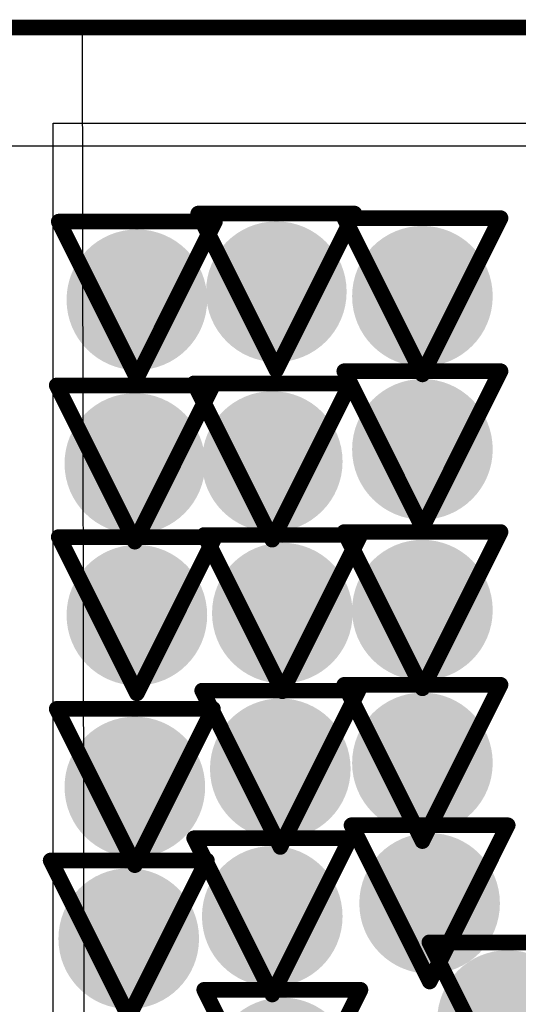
# Model space of a CAD drawing. Header units: inches. Extents: x -2.3 to 12.7, y -2.8 to 6.7.
# Tile 114 of 171: x 0.008 to 0.0718, y 1.5078 to 1.6337. Entities that reach past the tile are written whole.
import ezdxf

# ---------------------------------------------------------------- set-up
doc = ezdxf.new("R2010")
doc.units = ezdxf.units.IN
doc.header["$MEASUREMENT"] = 0
for name, color, linetype in [('Bottom Layer', 5, 'Continuous'), ('Bottom Solder', 6, 'Continuous'), ('Drill Drawing', 1, 'Continuous'), ('L2_GND1', 16, 'Continuous'), ('L3_PWR1', 130, 'Continuous'), ('M1 Board Outline', 6, 'Continuous'), ('Top Layer', 1, 'Continuous'), ('Via Holes', 16, 'Continuous')]:
    doc.layers.add(name, color=color, linetype=linetype)

msp = doc.modelspace()

# ---------------------------------------------------------------- hatches: boundary and pattern name
at = {"layer": 'Bottom Layer'}
h = msp.add_hatch(color=5, dxfattribs=at)
edge = h.paths.add_edge_path()
edge.add_arc((0.04081, 1.59894), 0.009, 0, 360)
h = msp.add_hatch(color=5, dxfattribs=at)
edge = h.paths.add_edge_path()
edge.add_arc((0.02296, 1.59791), 0.009, 0, 360)
h = msp.add_hatch(color=5, dxfattribs=at)
edge = h.paths.add_edge_path()
edge.add_arc((0.05951, 1.59836), 0.009, 0, 360)
h = msp.add_hatch(color=5, dxfattribs=at)
edge = h.paths.add_edge_path()
edge.add_arc((0.05951, 1.57877), 0.009, 0, 360)
h = msp.add_hatch(color=5, dxfattribs=at)
edge = h.paths.add_edge_path()
edge.add_arc((0.0227, 1.57695), 0.009, 0, 360)
h = msp.add_hatch(color=5, dxfattribs=at)
edge = h.paths.add_edge_path()
edge.add_arc((0.04029, 1.57721), 0.009, 0, 360)
h = msp.add_hatch(color=5, dxfattribs=at)
edge = h.paths.add_edge_path()
edge.add_arc((0.02296, 1.55755), 0.009, 0, 360)
h = msp.add_hatch(color=5, dxfattribs=at)
edge = h.paths.add_edge_path()
edge.add_arc((0.04158, 1.55781), 0.009, 0, 360)
h = msp.add_hatch(color=5, dxfattribs=at)
edge = h.paths.add_edge_path()
edge.add_arc((0.05951, 1.55819), 0.009, 0, 360)
h = msp.add_hatch(color=5, dxfattribs=at)
edge = h.paths.add_edge_path()
edge.add_arc((0.05951, 1.53864), 0.009, 0, 360)
h = msp.add_hatch(color=5, dxfattribs=at)
edge = h.paths.add_edge_path()
edge.add_arc((0.04132, 1.53789), 0.009, 0, 360)
h = msp.add_hatch(color=5, dxfattribs=at)
edge = h.paths.add_edge_path()
edge.add_arc((0.0227, 1.53556), 0.009, 0, 360)
h = msp.add_hatch(color=5, dxfattribs=at)
edge = h.paths.add_edge_path()
edge.add_arc((0.06043, 1.52067), 0.009, 0, 360)
h = msp.add_hatch(color=5, dxfattribs=at)
edge = h.paths.add_edge_path()
edge.add_arc((0.04029, 1.51901), 0.009, 0, 360)
h = msp.add_hatch(color=5, dxfattribs=at)
edge = h.paths.add_edge_path()
edge.add_arc((0.02192, 1.51616), 0.009, 0, 360)
h = msp.add_hatch(color=5, dxfattribs=at)
edge = h.paths.add_edge_path()
edge.add_arc((0.0704, 1.50568), 0.009, 0, 360)
h = msp.add_hatch(color=5, dxfattribs=at)
edge = h.paths.add_edge_path()
edge.add_arc((0.04158, 1.49961), 0.009, 0, 360)
at = {"layer": 'L2_GND1'}
h = msp.add_hatch(color=16, dxfattribs=at)
edge = h.paths.add_edge_path()
edge.add_arc((0.04081, 1.59894), 0.009, 0, 360)
h = msp.add_hatch(color=16, dxfattribs=at)
edge = h.paths.add_edge_path()
edge.add_arc((0.02296, 1.59791), 0.009, 0, 360)
h = msp.add_hatch(color=16, dxfattribs=at)
edge = h.paths.add_edge_path()
edge.add_arc((0.05951, 1.59836), 0.009, 0, 360)
h = msp.add_hatch(color=16, dxfattribs=at)
edge = h.paths.add_edge_path()
edge.add_arc((0.05951, 1.57877), 0.009, 0, 360)
h = msp.add_hatch(color=16, dxfattribs=at)
edge = h.paths.add_edge_path()
edge.add_arc((0.0227, 1.57695), 0.009, 0, 360)
h = msp.add_hatch(color=16, dxfattribs=at)
edge = h.paths.add_edge_path()
edge.add_arc((0.04029, 1.57721), 0.009, 0, 360)
h = msp.add_hatch(color=16, dxfattribs=at)
edge = h.paths.add_edge_path()
edge.add_arc((0.02296, 1.55755), 0.009, 0, 360)
h = msp.add_hatch(color=16, dxfattribs=at)
edge = h.paths.add_edge_path()
edge.add_arc((0.04158, 1.55781), 0.009, 0, 360)
h = msp.add_hatch(color=16, dxfattribs=at)
edge = h.paths.add_edge_path()
edge.add_arc((0.05951, 1.55819), 0.009, 0, 360)
h = msp.add_hatch(color=16, dxfattribs=at)
edge = h.paths.add_edge_path()
edge.add_arc((0.05951, 1.53864), 0.009, 0, 360)
h = msp.add_hatch(color=16, dxfattribs=at)
edge = h.paths.add_edge_path()
edge.add_arc((0.04132, 1.53789), 0.009, 0, 360)
h = msp.add_hatch(color=16, dxfattribs=at)
edge = h.paths.add_edge_path()
edge.add_arc((0.0227, 1.53556), 0.009, 0, 360)
h = msp.add_hatch(color=16, dxfattribs=at)
edge = h.paths.add_edge_path()
edge.add_arc((0.06043, 1.52067), 0.009, 0, 360)
h = msp.add_hatch(color=16, dxfattribs=at)
edge = h.paths.add_edge_path()
edge.add_arc((0.04029, 1.51901), 0.009, 0, 360)
h = msp.add_hatch(color=16, dxfattribs=at)
edge = h.paths.add_edge_path()
edge.add_arc((0.02192, 1.51616), 0.009, 0, 360)
h = msp.add_hatch(color=16, dxfattribs=at)
edge = h.paths.add_edge_path()
edge.add_arc((0.0704, 1.50568), 0.009, 0, 360)
h = msp.add_hatch(color=16, dxfattribs=at)
edge = h.paths.add_edge_path()
edge.add_arc((0.04158, 1.49961), 0.009, 0, 360)
at = {"layer": 'L3_PWR1'}
h = msp.add_hatch(color=130, dxfattribs=at)
edge = h.paths.add_edge_path()
edge.add_arc((0.04081, 1.59894), 0.009, 0, 360)
h = msp.add_hatch(color=130, dxfattribs=at)
edge = h.paths.add_edge_path()
edge.add_arc((0.02296, 1.59791), 0.009, 0, 360)
h = msp.add_hatch(color=130, dxfattribs=at)
edge = h.paths.add_edge_path()
edge.add_arc((0.05951, 1.59836), 0.009, 0, 360)
h = msp.add_hatch(color=130, dxfattribs=at)
edge = h.paths.add_edge_path()
edge.add_arc((0.05951, 1.57877), 0.009, 0, 360)
h = msp.add_hatch(color=130, dxfattribs=at)
edge = h.paths.add_edge_path()
edge.add_arc((0.0227, 1.57695), 0.009, 0, 360)
h = msp.add_hatch(color=130, dxfattribs=at)
edge = h.paths.add_edge_path()
edge.add_arc((0.04029, 1.57721), 0.009, 0, 360)
h = msp.add_hatch(color=130, dxfattribs=at)
edge = h.paths.add_edge_path()
edge.add_arc((0.02296, 1.55755), 0.009, 0, 360)
h = msp.add_hatch(color=130, dxfattribs=at)
edge = h.paths.add_edge_path()
edge.add_arc((0.04158, 1.55781), 0.009, 0, 360)
h = msp.add_hatch(color=130, dxfattribs=at)
edge = h.paths.add_edge_path()
edge.add_arc((0.05951, 1.55819), 0.009, 0, 360)
h = msp.add_hatch(color=130, dxfattribs=at)
edge = h.paths.add_edge_path()
edge.add_arc((0.05951, 1.53864), 0.009, 0, 360)
h = msp.add_hatch(color=130, dxfattribs=at)
edge = h.paths.add_edge_path()
edge.add_arc((0.04132, 1.53789), 0.009, 0, 360)
h = msp.add_hatch(color=130, dxfattribs=at)
edge = h.paths.add_edge_path()
edge.add_arc((0.0227, 1.53556), 0.009, 0, 360)
h = msp.add_hatch(color=130, dxfattribs=at)
edge = h.paths.add_edge_path()
edge.add_arc((0.06043, 1.52067), 0.009, 0, 360)
h = msp.add_hatch(color=130, dxfattribs=at)
edge = h.paths.add_edge_path()
edge.add_arc((0.04029, 1.51901), 0.009, 0, 360)
h = msp.add_hatch(color=130, dxfattribs=at)
edge = h.paths.add_edge_path()
edge.add_arc((0.02192, 1.51616), 0.009, 0, 360)
h = msp.add_hatch(color=130, dxfattribs=at)
edge = h.paths.add_edge_path()
edge.add_arc((0.0704, 1.50568), 0.009, 0, 360)
h = msp.add_hatch(color=130, dxfattribs=at)
edge = h.paths.add_edge_path()
edge.add_arc((0.04158, 1.49961), 0.009, 0, 360)
at = {"layer": 'Top Layer'}
h = msp.add_hatch(color=1, dxfattribs=at)
edge = h.paths.add_edge_path()
edge.add_arc((0.04081, 1.59894), 0.009, 0, 360)
h = msp.add_hatch(color=1, dxfattribs=at)
edge = h.paths.add_edge_path()
edge.add_arc((0.02296, 1.59791), 0.009, 0, 360)
h = msp.add_hatch(color=1, dxfattribs=at)
edge = h.paths.add_edge_path()
edge.add_arc((0.05951, 1.59836), 0.009, 0, 360)
h = msp.add_hatch(color=1, dxfattribs=at)
edge = h.paths.add_edge_path()
edge.add_arc((0.05951, 1.57877), 0.009, 0, 360)
h = msp.add_hatch(color=1, dxfattribs=at)
edge = h.paths.add_edge_path()
edge.add_arc((0.0227, 1.57695), 0.009, 0, 360)
h = msp.add_hatch(color=1, dxfattribs=at)
edge = h.paths.add_edge_path()
edge.add_arc((0.04029, 1.57721), 0.009, 0, 360)
h = msp.add_hatch(color=1, dxfattribs=at)
edge = h.paths.add_edge_path()
edge.add_arc((0.02296, 1.55755), 0.009, 0, 360)
h = msp.add_hatch(color=1, dxfattribs=at)
edge = h.paths.add_edge_path()
edge.add_arc((0.04158, 1.55781), 0.009, 0, 360)
h = msp.add_hatch(color=1, dxfattribs=at)
edge = h.paths.add_edge_path()
edge.add_arc((0.05951, 1.55819), 0.009, 0, 360)
h = msp.add_hatch(color=1, dxfattribs=at)
edge = h.paths.add_edge_path()
edge.add_arc((0.05951, 1.53864), 0.009, 0, 360)
h = msp.add_hatch(color=1, dxfattribs=at)
edge = h.paths.add_edge_path()
edge.add_arc((0.04132, 1.53789), 0.009, 0, 360)
h = msp.add_hatch(color=1, dxfattribs=at)
edge = h.paths.add_edge_path()
edge.add_arc((0.0227, 1.53556), 0.009, 0, 360)
h = msp.add_hatch(color=1, dxfattribs=at)
edge = h.paths.add_edge_path()
edge.add_arc((0.06043, 1.52067), 0.009, 0, 360)
h = msp.add_hatch(color=1, dxfattribs=at)
edge = h.paths.add_edge_path()
edge.add_arc((0.04029, 1.51901), 0.009, 0, 360)
h = msp.add_hatch(color=1, dxfattribs=at)
edge = h.paths.add_edge_path()
edge.add_arc((0.02192, 1.51616), 0.009, 0, 360)
h = msp.add_hatch(color=1, dxfattribs=at)
edge = h.paths.add_edge_path()
edge.add_arc((0.0704, 1.50568), 0.009, 0, 360)
h = msp.add_hatch(color=1, dxfattribs=at)
edge = h.paths.add_edge_path()
edge.add_arc((0.04158, 1.49961), 0.009, 0, 360)
at = {"layer": 'Via Holes'}
h = msp.add_hatch(color=7, dxfattribs=at)
edge = h.paths.add_edge_path()
edge.add_arc((0.04081, 1.59894), 0.004, 0, 360)
h = msp.add_hatch(color=7, dxfattribs=at)
edge = h.paths.add_edge_path()
edge.add_arc((0.02296, 1.59791), 0.004, 0, 360)
h = msp.add_hatch(color=7, dxfattribs=at)
edge = h.paths.add_edge_path()
edge.add_arc((0.05951, 1.59836), 0.004, 0, 360)
h = msp.add_hatch(color=7, dxfattribs=at)
edge = h.paths.add_edge_path()
edge.add_arc((0.05951, 1.57877), 0.004, 0, 360)
h = msp.add_hatch(color=7, dxfattribs=at)
edge = h.paths.add_edge_path()
edge.add_arc((0.0227, 1.57695), 0.004, 0, 360)
h = msp.add_hatch(color=7, dxfattribs=at)
edge = h.paths.add_edge_path()
edge.add_arc((0.04029, 1.57721), 0.004, 0, 360)
h = msp.add_hatch(color=7, dxfattribs=at)
edge = h.paths.add_edge_path()
edge.add_arc((0.02296, 1.55755), 0.004, 0, 360)
h = msp.add_hatch(color=7, dxfattribs=at)
edge = h.paths.add_edge_path()
edge.add_arc((0.04158, 1.55781), 0.004, 0, 360)
h = msp.add_hatch(color=7, dxfattribs=at)
edge = h.paths.add_edge_path()
edge.add_arc((0.05951, 1.55819), 0.004, 0, 360)
h = msp.add_hatch(color=7, dxfattribs=at)
edge = h.paths.add_edge_path()
edge.add_arc((0.05951, 1.53864), 0.004, 0, 360)
h = msp.add_hatch(color=7, dxfattribs=at)
edge = h.paths.add_edge_path()
edge.add_arc((0.04132, 1.53789), 0.004, 0, 360)
h = msp.add_hatch(color=7, dxfattribs=at)
edge = h.paths.add_edge_path()
edge.add_arc((0.0227, 1.53556), 0.004, 0, 360)
h = msp.add_hatch(color=7, dxfattribs=at)
edge = h.paths.add_edge_path()
edge.add_arc((0.06043, 1.52067), 0.004, 0, 360)
h = msp.add_hatch(color=7, dxfattribs=at)
edge = h.paths.add_edge_path()
edge.add_arc((0.04029, 1.51901), 0.004, 0, 360)
h = msp.add_hatch(color=7, dxfattribs=at)
edge = h.paths.add_edge_path()
edge.add_arc((0.02192, 1.51616), 0.004, 0, 360)
h = msp.add_hatch(color=7, dxfattribs=at)
edge = h.paths.add_edge_path()
edge.add_arc((0.0704, 1.50568), 0.004, 0, 360)

# ---------------------------------------------------------------- linework, layer by layer
at = {"layer": 'Bottom Layer'}
for p, q in [((0.01224, 1.08293), (0.01224, 1.62051)), ((0.01224, 1.62051), (0.84599, 1.62051))]:
    msp.add_line(p, q, dxfattribs=at)
at = {"layer": 'Bottom Solder'}
for p, q in [((0.0158, 1.63272), (0.01597, 1.6329)), ((0.01597, 1.6329), (0.01685, 1.07715)), ((-0.00323, 1.63272), (0.0158, 1.63272)), ((0.01224, 1.08191), (0.01224, 1.62051)), ((0.01224, 1.62051), (0.84599, 1.62051)), ((-0.00422, 1.61762), (0.86517, 1.61762))]:
    msp.add_line(p, q, dxfattribs=at)
at = {"layer": 'Drill Drawing'}
for points in [[(0.03081, 1.60894, 0.002, 0.002, 0), (0.05081, 1.60894, 0.002, 0.002, 0)], [(0.03081, 1.60894, 0.002, 0.002, 0), (0.04081, 1.58894, 0.002, 0.002, 0)], [(0.04081, 1.58894, 0.002, 0.002, 0), (0.05081, 1.60894, 0.002, 0.002, 0)], [(0.04951, 1.60836, 0.002, 0.002, 0), (0.06951, 1.60836, 0.002, 0.002, 0)], [(0.04951, 1.60836, 0.002, 0.002, 0), (0.05951, 1.58836, 0.002, 0.002, 0)], [(0.05951, 1.58836, 0.002, 0.002, 0), (0.06951, 1.60836, 0.002, 0.002, 0)], [(0.01296, 1.60791, 0.002, 0.002, 0), (0.03296, 1.60791, 0.002, 0.002, 0)], [(0.01296, 1.60791, 0.002, 0.002, 0), (0.02296, 1.58791, 0.002, 0.002, 0)], [(0.02296, 1.58791, 0.002, 0.002, 0), (0.03296, 1.60791, 0.002, 0.002, 0)], [(0.04951, 1.58877, 0.002, 0.002, 0), (0.06951, 1.58877, 0.002, 0.002, 0)], [(0.04951, 1.58877, 0.002, 0.002, 0), (0.05951, 1.56877, 0.002, 0.002, 0)], [(0.05951, 1.56877, 0.002, 0.002, 0), (0.06951, 1.58877, 0.002, 0.002, 0)], [(0.0127, 1.58695, 0.002, 0.002, 0), (0.0327, 1.58695, 0.002, 0.002, 0)], [(0.0127, 1.58695, 0.002, 0.002, 0), (0.0227, 1.56695, 0.002, 0.002, 0)], [(0.0227, 1.56695, 0.002, 0.002, 0), (0.0327, 1.58695, 0.002, 0.002, 0)], [(0.03029, 1.58721, 0.002, 0.002, 0), (0.05029, 1.58721, 0.002, 0.002, 0)], [(0.03029, 1.58721, 0.002, 0.002, 0), (0.04029, 1.56721, 0.002, 0.002, 0)], [(0.04029, 1.56721, 0.002, 0.002, 0), (0.05029, 1.58721, 0.002, 0.002, 0)], [(0.03158, 1.56781, 0.002, 0.002, 0), (0.05158, 1.56781, 0.002, 0.002, 0)], [(0.03158, 1.56781, 0.002, 0.002, 0), (0.04158, 1.54781, 0.002, 0.002, 0)], [(0.04158, 1.54781, 0.002, 0.002, 0), (0.05158, 1.56781, 0.002, 0.002, 0)], [(0.04951, 1.56819, 0.002, 0.002, 0), (0.06951, 1.56819, 0.002, 0.002, 0)], [(0.04951, 1.56819, 0.002, 0.002, 0), (0.05951, 1.54819, 0.002, 0.002, 0)], [(0.05951, 1.54819, 0.002, 0.002, 0), (0.06951, 1.56819, 0.002, 0.002, 0)], [(0.01296, 1.56755, 0.002, 0.002, 0), (0.03296, 1.56755, 0.002, 0.002, 0)], [(0.01296, 1.56755, 0.002, 0.002, 0), (0.02296, 1.54755, 0.002, 0.002, 0)], [(0.02296, 1.54755, 0.002, 0.002, 0), (0.03296, 1.56755, 0.002, 0.002, 0)], [(0.03132, 1.54789, 0.002, 0.002, 0), (0.05132, 1.54789, 0.002, 0.002, 0)], [(0.03132, 1.54789, 0.002, 0.002, 0), (0.04132, 1.52789, 0.002, 0.002, 0)], [(0.04132, 1.52789, 0.002, 0.002, 0), (0.05132, 1.54789, 0.002, 0.002, 0)], [(0.04951, 1.54864, 0.002, 0.002, 0), (0.06951, 1.54864, 0.002, 0.002, 0)], [(0.04951, 1.54864, 0.002, 0.002, 0), (0.05951, 1.52864, 0.002, 0.002, 0)], [(0.05951, 1.52864, 0.002, 0.002, 0), (0.06951, 1.54864, 0.002, 0.002, 0)], [(0.0127, 1.54556, 0.002, 0.002, 0), (0.0327, 1.54556, 0.002, 0.002, 0)], [(0.0127, 1.54556, 0.002, 0.002, 0), (0.0227, 1.52556, 0.002, 0.002, 0)], [(0.0227, 1.52556, 0.002, 0.002, 0), (0.0327, 1.54556, 0.002, 0.002, 0)], [(0.05043, 1.53067, 0.002, 0.002, 0), (0.07043, 1.53067, 0.002, 0.002, 0)], [(0.05043, 1.53067, 0.002, 0.002, 0), (0.06043, 1.51067, 0.002, 0.002, 0)], [(0.06043, 1.51067, 0.002, 0.002, 0), (0.07043, 1.53067, 0.002, 0.002, 0)], [(0.03029, 1.52901, 0.002, 0.002, 0), (0.05029, 1.52901, 0.002, 0.002, 0)], [(0.03029, 1.52901, 0.002, 0.002, 0), (0.04029, 1.50901, 0.002, 0.002, 0)], [(0.04029, 1.50901, 0.002, 0.002, 0), (0.05029, 1.52901, 0.002, 0.002, 0)], [(0.01192, 1.52616, 0.002, 0.002, 0), (0.03192, 1.52616, 0.002, 0.002, 0)], [(0.01192, 1.52616, 0.002, 0.002, 0), (0.02192, 1.50616, 0.002, 0.002, 0)], [(0.02192, 1.50616, 0.002, 0.002, 0), (0.03192, 1.52616, 0.002, 0.002, 0)], [(0.0604, 1.51568, 0.002, 0.002, 0), (0.0804, 1.51568, 0.002, 0.002, 0)], [(0.0604, 1.51568, 0.002, 0.002, 0), (0.0704, 1.49568, 0.002, 0.002, 0)], [(0.03158, 1.50961, 0.002, 0.002, 0), (0.05158, 1.50961, 0.002, 0.002, 0)], [(0.03158, 1.50961, 0.002, 0.002, 0), (0.04158, 1.48961, 0.002, 0.002, 0)], [(0.04158, 1.48961, 0.002, 0.002, 0), (0.05158, 1.50961, 0.002, 0.002, 0)]]:
    msp.add_lwpolyline(points, format="xyseb", dxfattribs=at)
for points in [[(0.03031, 1.60894, 0.001, 0.001, 1), (0.03131, 1.60894, 0.001, 0.001, 1)], [(0.03031, 1.60894, 0.001, 0.001, 1), (0.03131, 1.60894, 0.001, 0.001, 1)], [(0.04901, 1.60836, 0.001, 0.001, 1), (0.05001, 1.60836, 0.001, 0.001, 1)], [(0.04901, 1.60836, 0.001, 0.001, 1), (0.05001, 1.60836, 0.001, 0.001, 1)], [(0.05031, 1.60894, 0.001, 0.001, 1), (0.05131, 1.60894, 0.001, 0.001, 1)], [(0.05031, 1.60894, 0.001, 0.001, 1), (0.05131, 1.60894, 0.001, 0.001, 1)], [(0.06901, 1.60836, 0.001, 0.001, 1), (0.07001, 1.60836, 0.001, 0.001, 1)], [(0.06901, 1.60836, 0.001, 0.001, 1), (0.07001, 1.60836, 0.001, 0.001, 1)], [(0.01246, 1.60791, 0.001, 0.001, 1), (0.01346, 1.60791, 0.001, 0.001, 1)], [(0.01246, 1.60791, 0.001, 0.001, 1), (0.01346, 1.60791, 0.001, 0.001, 1)], [(0.03246, 1.60791, 0.001, 0.001, 1), (0.03346, 1.60791, 0.001, 0.001, 1)], [(0.03246, 1.60791, 0.001, 0.001, 1), (0.03346, 1.60791, 0.001, 0.001, 1)], [(0.02246, 1.58791, 0.001, 0.001, 1), (0.02346, 1.58791, 0.001, 0.001, 1)], [(0.02246, 1.58791, 0.001, 0.001, 1), (0.02346, 1.58791, 0.001, 0.001, 1)], [(0.04031, 1.58894, 0.001, 0.001, 1), (0.04131, 1.58894, 0.001, 0.001, 1)], [(0.04031, 1.58894, 0.001, 0.001, 1), (0.04131, 1.58894, 0.001, 0.001, 1)], [(0.04901, 1.58877, 0.001, 0.001, 1), (0.05001, 1.58877, 0.001, 0.001, 1)], [(0.04901, 1.58877, 0.001, 0.001, 1), (0.05001, 1.58877, 0.001, 0.001, 1)], [(0.05901, 1.58836, 0.001, 0.001, 1), (0.06001, 1.58836, 0.001, 0.001, 1)], [(0.05901, 1.58836, 0.001, 0.001, 1), (0.06001, 1.58836, 0.001, 0.001, 1)], [(0.06901, 1.58877, 0.001, 0.001, 1), (0.07001, 1.58877, 0.001, 0.001, 1)], [(0.06901, 1.58877, 0.001, 0.001, 1), (0.07001, 1.58877, 0.001, 0.001, 1)], [(0.0122, 1.58695, 0.001, 0.001, 1), (0.0132, 1.58695, 0.001, 0.001, 1)], [(0.0122, 1.58695, 0.001, 0.001, 1), (0.0132, 1.58695, 0.001, 0.001, 1)], [(0.02979, 1.58721, 0.001, 0.001, 1), (0.03079, 1.58721, 0.001, 0.001, 1)], [(0.02979, 1.58721, 0.001, 0.001, 1), (0.03079, 1.58721, 0.001, 0.001, 1)], [(0.0322, 1.58695, 0.001, 0.001, 1), (0.0332, 1.58695, 0.001, 0.001, 1)], [(0.0322, 1.58695, 0.001, 0.001, 1), (0.0332, 1.58695, 0.001, 0.001, 1)], [(0.04979, 1.58721, 0.001, 0.001, 1), (0.05079, 1.58721, 0.001, 0.001, 1)], [(0.04979, 1.58721, 0.001, 0.001, 1), (0.05079, 1.58721, 0.001, 0.001, 1)], [(0.03108, 1.56781, 0.001, 0.001, 1), (0.03208, 1.56781, 0.001, 0.001, 1)], [(0.03108, 1.56781, 0.001, 0.001, 1), (0.03208, 1.56781, 0.001, 0.001, 1)], [(0.04901, 1.56819, 0.001, 0.001, 1), (0.05001, 1.56819, 0.001, 0.001, 1)], [(0.04901, 1.56819, 0.001, 0.001, 1), (0.05001, 1.56819, 0.001, 0.001, 1)], [(0.05108, 1.56781, 0.001, 0.001, 1), (0.05208, 1.56781, 0.001, 0.001, 1)], [(0.05108, 1.56781, 0.001, 0.001, 1), (0.05208, 1.56781, 0.001, 0.001, 1)], [(0.05901, 1.56877, 0.001, 0.001, 1), (0.06001, 1.56877, 0.001, 0.001, 1)], [(0.05901, 1.56877, 0.001, 0.001, 1), (0.06001, 1.56877, 0.001, 0.001, 1)], [(0.06901, 1.56819, 0.001, 0.001, 1), (0.07001, 1.56819, 0.001, 0.001, 1)], [(0.06901, 1.56819, 0.001, 0.001, 1), (0.07001, 1.56819, 0.001, 0.001, 1)], [(0.01246, 1.56755, 0.001, 0.001, 1), (0.01346, 1.56755, 0.001, 0.001, 1)], [(0.01246, 1.56755, 0.001, 0.001, 1), (0.01346, 1.56755, 0.001, 0.001, 1)], [(0.0222, 1.56695, 0.001, 0.001, 1), (0.0232, 1.56695, 0.001, 0.001, 1)], [(0.0222, 1.56695, 0.001, 0.001, 1), (0.0232, 1.56695, 0.001, 0.001, 1)], [(0.03246, 1.56755, 0.001, 0.001, 1), (0.03346, 1.56755, 0.001, 0.001, 1)], [(0.03246, 1.56755, 0.001, 0.001, 1), (0.03346, 1.56755, 0.001, 0.001, 1)], [(0.03979, 1.56721, 0.001, 0.001, 1), (0.04079, 1.56721, 0.001, 0.001, 1)], [(0.03979, 1.56721, 0.001, 0.001, 1), (0.04079, 1.56721, 0.001, 0.001, 1)], [(0.02246, 1.54755, 0.001, 0.001, 1), (0.02346, 1.54755, 0.001, 0.001, 1)], [(0.02246, 1.54755, 0.001, 0.001, 1), (0.02346, 1.54755, 0.001, 0.001, 1)], [(0.03082, 1.54789, 0.001, 0.001, 1), (0.03182, 1.54789, 0.001, 0.001, 1)], [(0.03082, 1.54789, 0.001, 0.001, 1), (0.03182, 1.54789, 0.001, 0.001, 1)], [(0.04108, 1.54781, 0.001, 0.001, 1), (0.04208, 1.54781, 0.001, 0.001, 1)], [(0.04108, 1.54781, 0.001, 0.001, 1), (0.04208, 1.54781, 0.001, 0.001, 1)], [(0.04901, 1.54864, 0.001, 0.001, 1), (0.05001, 1.54864, 0.001, 0.001, 1)], [(0.04901, 1.54864, 0.001, 0.001, 1), (0.05001, 1.54864, 0.001, 0.001, 1)], [(0.05082, 1.54789, 0.001, 0.001, 1), (0.05182, 1.54789, 0.001, 0.001, 1)], [(0.05082, 1.54789, 0.001, 0.001, 1), (0.05182, 1.54789, 0.001, 0.001, 1)], [(0.05901, 1.54819, 0.001, 0.001, 1), (0.06001, 1.54819, 0.001, 0.001, 1)], [(0.05901, 1.54819, 0.001, 0.001, 1), (0.06001, 1.54819, 0.001, 0.001, 1)], [(0.06901, 1.54864, 0.001, 0.001, 1), (0.07001, 1.54864, 0.001, 0.001, 1)], [(0.06901, 1.54864, 0.001, 0.001, 1), (0.07001, 1.54864, 0.001, 0.001, 1)], [(0.0122, 1.54556, 0.001, 0.001, 1), (0.0132, 1.54556, 0.001, 0.001, 1)], [(0.0122, 1.54556, 0.001, 0.001, 1), (0.0132, 1.54556, 0.001, 0.001, 1)], [(0.0322, 1.54556, 0.001, 0.001, 1), (0.0332, 1.54556, 0.001, 0.001, 1)], [(0.0322, 1.54556, 0.001, 0.001, 1), (0.0332, 1.54556, 0.001, 0.001, 1)], [(0.04993, 1.53067, 0.001, 0.001, 1), (0.05093, 1.53067, 0.001, 0.001, 1)], [(0.04993, 1.53067, 0.001, 0.001, 1), (0.05093, 1.53067, 0.001, 0.001, 1)], [(0.06993, 1.53067, 0.001, 0.001, 1), (0.07093, 1.53067, 0.001, 0.001, 1)], [(0.06993, 1.53067, 0.001, 0.001, 1), (0.07093, 1.53067, 0.001, 0.001, 1)], [(0.02979, 1.52901, 0.001, 0.001, 1), (0.03079, 1.52901, 0.001, 0.001, 1)], [(0.02979, 1.52901, 0.001, 0.001, 1), (0.03079, 1.52901, 0.001, 0.001, 1)], [(0.04979, 1.52901, 0.001, 0.001, 1), (0.05079, 1.52901, 0.001, 0.001, 1)], [(0.04979, 1.52901, 0.001, 0.001, 1), (0.05079, 1.52901, 0.001, 0.001, 1)], [(0.05901, 1.52864, 0.001, 0.001, 1), (0.06001, 1.52864, 0.001, 0.001, 1)], [(0.05901, 1.52864, 0.001, 0.001, 1), (0.06001, 1.52864, 0.001, 0.001, 1)], [(0.04082, 1.52789, 0.001, 0.001, 1), (0.04182, 1.52789, 0.001, 0.001, 1)], [(0.04082, 1.52789, 0.001, 0.001, 1), (0.04182, 1.52789, 0.001, 0.001, 1)], [(0.01142, 1.52616, 0.001, 0.001, 1), (0.01242, 1.52616, 0.001, 0.001, 1)], [(0.01142, 1.52616, 0.001, 0.001, 1), (0.01242, 1.52616, 0.001, 0.001, 1)], [(0.03142, 1.52616, 0.001, 0.001, 1), (0.03242, 1.52616, 0.001, 0.001, 1)], [(0.03142, 1.52616, 0.001, 0.001, 1), (0.03242, 1.52616, 0.001, 0.001, 1)], [(0.0222, 1.52556, 0.001, 0.001, 1), (0.0232, 1.52556, 0.001, 0.001, 1)], [(0.0222, 1.52556, 0.001, 0.001, 1), (0.0232, 1.52556, 0.001, 0.001, 1)], [(0.0599, 1.51568, 0.001, 0.001, 1), (0.0609, 1.51568, 0.001, 0.001, 1)], [(0.0599, 1.51568, 0.001, 0.001, 1), (0.0609, 1.51568, 0.001, 0.001, 1)], [(0.05993, 1.51067, 0.001, 0.001, 1), (0.06093, 1.51067, 0.001, 0.001, 1)], [(0.05993, 1.51067, 0.001, 0.001, 1), (0.06093, 1.51067, 0.001, 0.001, 1)], [(0.03108, 1.50961, 0.001, 0.001, 1), (0.03208, 1.50961, 0.001, 0.001, 1)], [(0.03108, 1.50961, 0.001, 0.001, 1), (0.03208, 1.50961, 0.001, 0.001, 1)], [(0.03979, 1.50901, 0.001, 0.001, 1), (0.04079, 1.50901, 0.001, 0.001, 1)], [(0.03979, 1.50901, 0.001, 0.001, 1), (0.04079, 1.50901, 0.001, 0.001, 1)], [(0.05108, 1.50961, 0.001, 0.001, 1), (0.05208, 1.50961, 0.001, 0.001, 1)], [(0.05108, 1.50961, 0.001, 0.001, 1), (0.05208, 1.50961, 0.001, 0.001, 1)]]:
    msp.add_lwpolyline(points, format="xyseb", close=True, dxfattribs=at)
at = {"layer": 'L2_GND1'}
for p, q in [((0.01224, 0.75417), (0.01224, 1.62051)), ((0.01224, 1.62051), (0.84599, 1.62051))]:
    msp.add_line(p, q, dxfattribs=at)
at = {"layer": 'L3_PWR1'}
for p, q in [((0.01224, 1.04217), (0.01224, 1.62051)), ((0.01224, 1.62051), (0.84599, 1.62051))]:
    msp.add_line(p, q, dxfattribs=at)
at = {"layer": 'M1 Board Outline'}
msp.add_lwpolyline([(0, 1.63275, 0.002, 0.002, 0), (0.85822, 1.63275, 0.002, 0.002, 0)], format="xyseb", dxfattribs=at)
at = {"layer": 'Top Layer'}
for p, q in [((0.01224, 1.08407), (0.01224, 1.62051)), ((0.01224, 1.62051), (0.84599, 1.62051))]:
    msp.add_line(p, q, dxfattribs=at)

doc.saveas('drawing.dxf')
